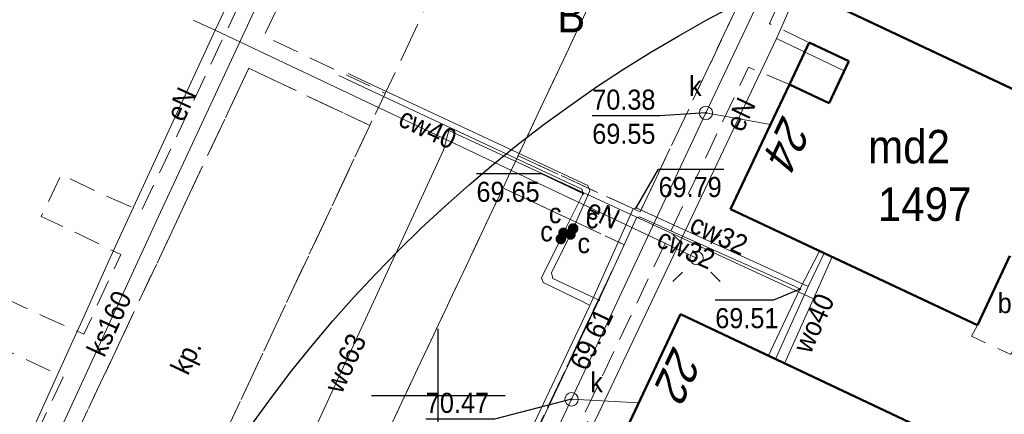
# Model space of a CAD drawing. Header units: feet. Extents: x 6524992 to 6539952, y 6047571 to 6067901.
# Tile 27 of 53: x 6531684 to 6531721, y 6048699 to 6048714. Entities that reach past the tile are written whole.
import ezdxf
from ezdxf.enums import TextEntityAlignment as Align

# ---------------------------------------------------------------- set-up
doc = ezdxf.new("R2010")
doc.units = ezdxf.units.FT
doc.header["$MEASUREMENT"] = 0
for name, pattern in [('1.5_0.5', [2, 1.5, -0.5]), ('mz1.0_0.5', [1.5, 1, -0.5]), ('mz2.0_0.5', [2.5, 2, -0.5])]:
    doc.linetypes.add(name, pattern=pattern)
doc.layers.get('0').update_dxf_attribs({"linetype": 'CONTINUOUS', "lineweight": 18})
for name, color, linetype, transparency in [('210-Oznaczenie użytku', 7, 'CONTINUOUS', 0.5), ('238-Punkt adresowy budynku', 7, 'CONTINUOUS', 0.5), ('312-Budynek (powierzchnia)', 7, 'CONTINUOUS', 0.5), ('312-Numer ewidencyjny budynku', 7, 'CONTINUOUS', 0.5), ('312-Numer ewidencyjny budynku-Atr124', 7, 'CONTINUOUS', 0.5), ('chodnik (powierzchnia)', 7, 'CONTINUOUS', 0.5), ('jezdnia (powierzchnia)', 7, 'CONTINUOUS', 0.5), ('latarnia (punkt)', 7, 'CONTINUOUS', 0.5), ('nawis - blok budynku (powierzchnia)', 7, 'CONTINUOUS', 0.5), ('plac (powierzchnia)', 7, 'CONTINUOUS', 0.5), ('plac (powierzchnia)-Atr17', 7, 'CONTINUOUS', 0.5), ('przewód ciepłowniczy (linia)', 7, 'CONTINUOUS', 0.5), ('przewód ciepłowniczy (linia)-Atr1', 7, 'CONTINUOUS', 0.5), ('przewód elektroenergetyczny (linia)', 7, 'CONTINUOUS', 0.5), ('przewód elektroenergetyczny (linia)-Atr1', 7, 'CONTINUOUS', 0.5), ('przewód kanalizacyjny (linia)', 7, 'CONTINUOUS', 0.5), ('przewód kanalizacyjny (linia)-Atr1', 7, 'CONTINUOUS', 0.5), ('przewód wodociągowy (linia)', 7, 'CONTINUOUS', 0.5), ('przewód wodociągowy (linia)-Atr1', 7, 'CONTINUOUS', 0.5), ('punkt o określonej wysokości (sieć ciepłownicza)', 7, 'CONTINUOUS', 0.5), ('punkt o określonej wysokości (sieć ciepłownicza)-Atr2', 7, 'CONTINUOUS', 0.5), ('punkt o określonej wysokości (sieć ciepłownicza)-Atr3', 7, 'CONTINUOUS', 0.5), ('punkt o określonej wysokości (sieć kanalizacyjna)', 7, 'CONTINUOUS', 0.5), ('punkt o określonej wysokości (sieć kanalizacyjna)-Atr2', 7, 'CONTINUOUS', 0.5), ('punkt o określonej wysokości (sieć kanalizacyjna)-Atr3', 7, 'CONTINUOUS', 0.5), ('studzienka okrągła - przewód kanalizacyjny (punkt)', 7, 'CONTINUOUS', 0.5), ('studzienka okrągła - przewód kanalizacyjny (punkt)-Atr17', 7, 'CONTINUOUS', 0.5), ('Wstawianie ramki sekcyjnej z opisem', 7, 'CONTINUOUS', 0.5), ('zasuwa - siec ciepłownicza (punkt)', 7, 'CONTINUOUS', 0.5), ('zasuwa - siec ciepłownicza (punkt)-Atr17', 7, 'CONTINUOUS', 0.5)]:
    doc.layers.add(name, color=color, linetype=linetype, transparency=transparency)
doc.layers.add('_Robocza', color=1, linetype='CONTINUOUS', lineweight=30, plot=False)
doc.styles.get("Standard").update_dxf_attribs({"font": 'arial.ttf'})

# ---------------------------------------------------------------- blocks, each defined once
blk = doc.blocks.new('US15')
at = {"color": 0, "linetype": 'Continuous', "lineweight": 13}
blk.add_circle((0, 0), 0.25, dxfattribs=at)
blk = doc.blocks.new('PW01')
at = {"linetype": 'Continuous', "lineweight": 13}
h = blk.add_hatch(color=0, dxfattribs=at)
edge = h.paths.add_edge_path()
edge.add_arc((0, 0), 0.045, 0, 360)
blk = doc.blocks.new('SM01')
at = {"color": 0, "linetype": 'Continuous', "lineweight": 13}
for p, q in [((-0.53, 0.531), (-0.883, 0.884)), ((0.531, 0.531), (0.884, 0.884)), ((-0.53, -0.53), (-0.883, -0.883)), ((0.531, -0.53), (0.884, -0.883))]:
    blk.add_line(p, q, dxfattribs=at)
blk.add_circle((0, 0), 0.25, dxfattribs=at)
blk = doc.blocks.new('US25')
at = {"linetype": 'Continuous', "lineweight": 0}
h = blk.add_hatch(color=0, dxfattribs=at)
edge = h.paths.add_edge_path()
edge.add_arc((0, 0), 0.2, 0, 360)
blk = doc.blocks.new('RAMKA500K')
at = {"color": 0}
for p, q in [((100, 197.5), (100, 202.5)), ((97.5, 200), (102.5, 200))]:
    blk.add_line(p, q, dxfattribs=at)

msp = doc.modelspace()

# ---------------------------------------------------------------- linework, layer by layer
at = {"layer": '312-Budynek (powierzchnia)', "color": 7, "linetype": 'Continuous', "lineweight": 50, "flags": 128}
for points in [[(6531724.35, 6048710.09), (6531714.57, 6048714.7)], [(6531714.57, 6048714.7), (6531724.35, 6048710.09)], [(6531714.6, 6048710.92), (6531715.34, 6048712.49)], [(6531712.41, 6048710.13), (6531713.12, 6048711.62)], [(6531713.12, 6048711.62), (6531714.6, 6048710.92)], [(6531710.92, 6048706.97), (6531712.41, 6048710.13)], [(6531720.15, 6048702.63), (6531710.92, 6048706.97)], [(6531721.35, 6048705.22), (6531720.15, 6048702.63)], [(6531706.86, 6048698.38), (6531709.05, 6048703.04)], [(6531709.05, 6048703.04), (6531718.28, 6048698.68)]]:
    msp.add_lwpolyline(points, dxfattribs=at)
at = {"layer": '_Robocza'}
msp.add_circle((6531733.871, 6048670.068), 50, dxfattribs=at)
at = {"layer": 'chodnik (powierzchnia)', "color": 7, "linetype": 'mz1.0_0.5', "lineweight": 18, "flags": 128}
for points in [[(6531705.98, 6048728.16), (6531700.23, 6048730.88), (6531698.03, 6048726.22), (6531696.51, 6048726.93), (6531695.04, 6048727.64), (6531694.31, 6048726.08), (6531695.78, 6048725.39), (6531697.27, 6048724.61), (6531695.89, 6048721.67), (6531694.36, 6048722.36), (6531692.89, 6048723.08), (6531692.15, 6048721.5), (6531693.63, 6048720.81), (6531695.15, 6048720.09), (6531688.9, 6048706.88), (6531687.38, 6048707.55), (6531685.91, 6048708.26), (6531685.17, 6048706.69), (6531686.64, 6048706), (6531688.14, 6048705.27), (6531686.76, 6048702.29), (6531685.22, 6048702.98), (6531683.75, 6048703.67), (6531683.01, 6048702.1), (6531684.48, 6048701.41), (6531685.99, 6048700.69), (6531682.61, 6048693.53), (6531683.86, 6048693.02), (6531684.02, 6048693.33), (6531692.92, 6048712.23), (6531697.44, 6048710.09), (6531698.02, 6048711.29), (6531693.49, 6048713.43), (6531700.4, 6048728.09), (6531704.94, 6048725.96)], [(6531710.97, 6048725.82), (6531709.92, 6048723.63), (6531714.45, 6048721.48), (6531707.54, 6048706.86), (6531702.98, 6048708.96), (6531702.42, 6048707.76), (6531706.95, 6048705.63), (6531699.33, 6048689.47), (6531698.03, 6048686.75), (6531697.89, 6048686.43), (6531699.1, 6048685.85), (6531699.88, 6048687.48), (6531702.45, 6048692.9), (6531703.97, 6048692.23), (6531705.44, 6048691.53), (6531706.17, 6048693.09), (6531704.7, 6048693.78), (6531703.22, 6048694.54), (6531704.62, 6048697.49), (6531706.12, 6048696.81), (6531707.59, 6048696.11), (6531708.33, 6048697.69), (6531706.86, 6048698.38), (6531705.37, 6048699.13), (6531711.59, 6048712.27), (6531713.12, 6048711.62), (6531714.6, 6048710.92), (6531715.34, 6048712.49), (6531713.86, 6048713.19), (6531712.37, 6048713.9), (6531713.79, 6048716.89), (6531715.28, 6048716.21), (6531716.75, 6048715.5), (6531717.5, 6048717.07), (6531716.03, 6048717.76), (6531714.56, 6048718.53), (6531716.72, 6048723.13)]]:
    msp.add_lwpolyline(points, close=True, dxfattribs=at)
at = {"layer": 'jezdnia (powierzchnia)', "color": 7, "linetype": '1.5_0.5', "lineweight": 18, "flags": 128}
msp.add_lwpolyline([(6531688.38, 6048690.87), (6531693.34, 6048688.56), (6531693.52, 6048688.94), (6531694.81, 6048691.64), (6531702.42, 6048707.76), (6531702.98, 6048708.96), (6531709.92, 6048723.63), (6531710.97, 6048725.82), (6531705.98, 6048728.16), (6531704.94, 6048725.96), (6531698.02, 6048711.29), (6531697.44, 6048710.09), (6531689.73, 6048693.67), (6531688.55, 6048691.18)], close=True, dxfattribs=at)
at = {"layer": 'nawis - blok budynku (powierzchnia)', "color": 7, "linetype": 'mz2.0_0.5', "lineweight": 50, "flags": 128}
msp.add_lwpolyline([(6531713.86, 6048713.19), (6531713.12, 6048711.62), (6531714.6, 6048710.92), (6531715.34, 6048712.49)], close=True, dxfattribs=at)
at = {"layer": 'plac (powierzchnia)', "color": 7, "linetype": '1.5_0.5', "lineweight": 18, "flags": 128}
for points in [[(6531709.92, 6048723.63), (6531702.98, 6048708.96), (6531707.54, 6048706.86), (6531714.45, 6048721.48)], [(6531688.55, 6048691.18), (6531689.73, 6048693.67), (6531697.44, 6048710.09), (6531692.92, 6048712.23), (6531684.02, 6048693.33)], [(6531702.42, 6048707.76), (6531694.81, 6048691.64), (6531693.52, 6048688.94), (6531698.03, 6048686.75), (6531706.95, 6048705.63)], [(6531722.79, 6048704.54), (6531721.9, 6048704.96), (6531721.35, 6048705.22), (6531720.15, 6048702.63), (6531719.92, 6048702.22), (6531721.39, 6048701.53)]]:
    msp.add_lwpolyline(points, close=True, dxfattribs=at)
at = {"layer": 'przewód ciepłowniczy (linia)', "color": 212, "linetype": 'Continuous', "lineweight": 18, "flags": 128}
for points in [[(6531695.77, 6048690.7), (6531695.89, 6048690.92), (6531696.63, 6048692.39), (6531696.8, 6048692.43), (6531698.26, 6048691.73), (6531699.66, 6048690.99), (6531699.84, 6048691.04), (6531705.66, 6048703.36), (6531705.41, 6048703.5), (6531703.92, 6048704.23), (6531703.86, 6048704.4), (6531704.58, 6048705.85), (6531704.68, 6048706.08), (6531705.41, 6048707.55), (6531705.36, 6048707.71), (6531697.21, 6048711.52), (6531696.28, 6048711.96)], [(6531696.1, 6048690.84), (6531696.18, 6048691.02), (6531696.7, 6048692.06), (6531696.89, 6048692.13), (6531698.35, 6048691.39), (6531699.76, 6048690.66), (6531699.95, 6048690.74), (6531706, 6048703.57), (6531705.85, 6048703.64), (6531704.28, 6048704.38), (6531704.23, 6048704.58), (6531704.94, 6048706.02), (6531705.04, 6048706.24), (6531705.66, 6048707.65), (6531705.59, 6048707.85), (6531697.56, 6048711.6), (6531696.63, 6048712.03)], [(6531705.66, 6048703.36), (6531707.28, 6048706.98), (6531707.4, 6048707.02), (6531713.63, 6048704.16), (6531713.82, 6048704.08), (6531714.42, 6048705.32)], [(6531706, 6048703.57), (6531707.41, 6048706.64), (6531707.52, 6048706.68), (6531713.34, 6048704.07), (6531713.51, 6048703.98), (6531712.32, 6048701.47)], [(6531713.51, 6048703.98), (6531714.24, 6048705.4)], [(6531713.82, 6048704.08), (6531712.59, 6048701.34)]]:
    msp.add_lwpolyline(points, dxfattribs=at)
at = {"layer": 'przewód elektroenergetyczny (linia)', "color": 1, "linetype": 'Continuous', "lineweight": 18, "flags": 128}
for points in [[(6531682.31, 6048693.2), (6531682.4, 6048693.34), (6531686.35, 6048702.05), (6531686.71, 6048702.83), (6531687.68, 6048705.01), (6531688.02, 6048705.75), (6531691.66, 6048713.65), (6531695.4, 6048721.55), (6531695.69, 6048722.21), (6531696.71, 6048724.47), (6531696.99, 6048725.17), (6531700.28, 6048732.29), (6531709.08, 6048728.23)], [(6531682.4, 6048693.34), (6531699.31, 6048685.56), (6531703.44, 6048693.9), (6531703.82, 6048694.74), (6531704.78, 6048696.79), (6531705.18, 6048697.63), (6531712.64, 6048713.34), (6531712.99, 6048714.12), (6531713.86, 6048716.18), (6531714.34, 6048717.11), (6531716.92, 6048715.85)], [(6531690.84, 6048714.03), (6531691.66, 6048713.65), (6531709.65, 6048705.14)], [(6531712.64, 6048713.34), (6531715.17, 6048712.13)]]:
    msp.add_lwpolyline(points, dxfattribs=at)
at = {"layer": 'przewód kanalizacyjny (linia)', "color": 34, "linetype": 'Continuous', "lineweight": 18, "flags": 128}
for points in [[(6531689.86, 6048691.08), (6531684.06, 6048694.82), (6531686.16, 6048699.33), (6531689.62, 6048706.85), (6531695.09, 6048718.6), (6531699.24, 6048727.36), (6531697.17, 6048728.34)], [(6531687.95, 6048687.48), (6531689.86, 6048691.08), (6531699.28, 6048687.55), (6531701.33, 6048692.08), (6531704.98, 6048699.86), (6531710, 6048710.56), (6531714.51, 6048720.08), (6531716.64, 6048719.07)], [(6531710, 6048710.56), (6531712.41, 6048710.13)], [(6531704.98, 6048699.86), (6531707.49, 6048699.73)]]:
    msp.add_lwpolyline(points, dxfattribs=at)
at = {"layer": 'przewód wodociągowy (linia)', "color": 5, "linetype": 'Continuous', "lineweight": 18, "flags": 128}
for points in [[(6531694.85, 6048690.03), (6531691.83, 6048690.97), (6531691.93, 6048691.25), (6531692.07, 6048691.55), (6531700.19, 6048709.17), (6531700.4, 6048709.9)], [(6531700.4, 6048709.9), (6531714.02, 6048703.62)], [(6531714.72, 6048705.18), (6531714.02, 6048703.62), (6531712.94, 6048701.2)]]:
    msp.add_lwpolyline(points, dxfattribs=at)
at = {"layer": 'punkt o określonej wysokości (sieć ciepłownicza)-Atr2', "color": 7, "flags": 128}
for points in [[(6531707.4, 6048707.02), (6531708.23, 6048708.46), (6531710.671, 6048708.46)], [(6531705.41, 6048707.55), (6531703.87, 6048708.28), (6531701.428, 6048708.28)], [(6531713.51, 6048703.98), (6531712.53, 6048703.56), (6531710.349, 6048703.56)]]:
    msp.add_lwpolyline(points, dxfattribs=at)
at = {"layer": 'punkt o określonej wysokości (sieć kanalizacyjna)-Atr2', "color": 7, "flags": 128}
for points in [[(6531710, 6048710.56), (6531708.28, 6048710.45), (6531705.754, 6048710.45)], [(6531704.98, 6048699.86), (6531702.1, 6048699.12), (6531699.536, 6048699.12)]]:
    msp.add_lwpolyline(points, dxfattribs=at)

# ---------------------------------------------------------------- block references
at = {"layer": 'latarnia (punkt)', "color": 7, "linetype": 'Continuous', "lineweight": 18}
msp.add_blockref('SM01', (6531709.65, 6048705.14), dxfattribs=at)
at = {"layer": 'punkt o określonej wysokości (sieć ciepłownicza)', "color": 212, "linetype": 'Continuous', "lineweight": 13}
for p in [(6531705.41, 6048707.55), (6531707.4, 6048707.02), (6531713.51, 6048703.98), (6531706, 6048703.57)]:
    msp.add_blockref('PW01', p, dxfattribs=at)
at = {"layer": 'punkt o określonej wysokości (sieć kanalizacyjna)', "color": 34, "linetype": 'Continuous', "lineweight": 13}
for p in [(6531710, 6048710.56), (6531704.98, 6048699.86)]:
    msp.add_blockref('PW01', p, dxfattribs=at)
at = {"layer": 'studzienka okrągła - przewód kanalizacyjny (punkt)', "color": 34, "linetype": 'Continuous', "lineweight": 18}
for p in [(6531710, 6048710.56), (6531704.98, 6048699.86)]:
    msp.add_blockref('US15', p, dxfattribs=at)
at = {"layer": 'Wstawianie ramki sekcyjnej z opisem', "color": 7, "linetype": 'Continuous', "lineweight": 13}
msp.add_blockref('RAMKA500K', (6531600, 6048500), dxfattribs=at)
msp.add_blockref('RAMKA500K', (6531600, 6048500), dxfattribs=at)
at = {"layer": 'zasuwa - siec ciepłownicza (punkt)', "color": 7, "linetype": 'Continuous', "lineweight": 13}
for p in [(6531704.68, 6048706.08), (6531704.94, 6048706.02), (6531705.04, 6048706.24), (6531704.58, 6048705.85)]:
    msp.add_blockref('US25', p, dxfattribs=at)

# ---------------------------------------------------------------- texts
at = {"layer": '210-Oznaczenie użytku', "color": 3, "linetype": 'Continuous', "lineweight": 18, "width": 0.9}
msp.add_text('B', height=1.25, dxfattribs=at).set_placement((6531704.44, 6048713.57))
at = {"layer": '238-Punkt adresowy budynku', "color": 7, "linetype": 'Continuous', "lineweight": 25, "oblique": 15, "width": 0.9}
for s, rotation, p in [('24', 244.756, (6531712.51, 6048709.76)), ('22', 244.831, (6531708.43, 6048701.13))]:
    msp.add_text(s, height=1.25, rotation=rotation, dxfattribs=at).set_placement(p, align=Align.CENTER)
at = {"layer": '312-Numer ewidencyjny budynku', "color": 7, "linetype": 'Continuous', "lineweight": 18, "width": 0.9}
msp.add_text('1497', height=1.25, dxfattribs=at).set_placement((6531718.17, 6048707.15), align=Align.MIDDLE_CENTER)
at = {"layer": '312-Numer ewidencyjny budynku-Atr124', "color": 7, "width": 0.9}
msp.add_text('md2', height=1.25, dxfattribs=at).set_placement((6531717.59, 6048709.3), align=Align.MIDDLE_CENTER)
at = {"layer": 'plac (powierzchnia)-Atr17', "color": 7, "width": 0.9}
msp.add_text('bt.', height=0.75, dxfattribs=at).set_placement((6531720.9, 6048703.08))
msp.add_text('kp.', height=0.75, rotation=64.847, dxfattribs=at).set_placement((6531690.65, 6048700.72))
at = {"layer": 'przewód ciepłowniczy (linia)-Atr1', "color": 212, "width": 0.9}
for s, rotation, p in [('cw40', 334.944, (6531698.77, 6048710.79)), ('cw32', 335.846, (6531708.41, 6048706.28))]:
    msp.add_text(s, height=0.75, rotation=rotation, dxfattribs=at).set_placement(p, align=Align.TOP_LEFT)
msp.add_text('cw32', height=0.75, rotation=335.341, dxfattribs=at).set_placement((6531709.33, 6048706.14))
at = {"layer": 'przewód elektroenergetyczny (linia)-Atr1', "color": 1, "width": 0.9}
for rotation, p in [(65.262, (6531690.14, 6048710.34)), (64.599, (6531711.03, 6048709.96)), (334.684, (6531705.61, 6048707.05))]:
    msp.add_text('eN', height=0.75, rotation=rotation, dxfattribs=at).set_placement(p, align=Align.MIDDLE_LEFT)
at = {"layer": 'przewód kanalizacyjny (linia)-Atr1', "color": 34, "width": 0.9}
msp.add_text('ks160', height=0.75, rotation=65.292, dxfattribs=at).set_placement((6531687.18, 6048701.55), align=Align.MIDDLE_LEFT)
at = {"layer": 'przewód wodociągowy (linia)-Atr1', "color": 5, "width": 0.9}
msp.add_text('wo40', height=0.75, rotation=65.949, dxfattribs=at).set_placement((6531713.22, 6048701.83), align=Align.TOP_LEFT)
msp.add_text('wo63', height=0.75, rotation=65.258, dxfattribs=at).set_placement((6531696.05, 6048700.19), align=Align.MIDDLE_LEFT)
at = {"layer": 'punkt o określonej wysokości (sieć ciepłownicza)-Atr2', "color": 212, "width": 0.9}
msp.add_text('69.61', height=0.75, rotation=64.753, dxfattribs=at).set_placement((6531704.88, 6048701.2), align=Align.TOP_LEFT)
at = {"layer": 'punkt o określonej wysokości (sieć ciepłownicza)-Atr3', "color": 212, "width": 0.9}
for s, p in [('69.79', (6531708.23, 6048707.192)), ('69.65', (6531701.428, 6048707.013)), ('69.51', (6531710.349, 6048702.293))]:
    msp.add_text(s, height=0.75, dxfattribs=at).set_placement(p, align=Align.BOTTOM_LEFT)
at = {"layer": 'punkt o określonej wysokości (sieć kanalizacyjna)-Atr2', "color": 34, "width": 0.9}
for s, p in [('70.38', (6531705.754, 6048710.457)), ('70.47', (6531699.536, 6048699.128))]:
    msp.add_text(s, height=0.75, dxfattribs=at).set_placement(p, align=Align.BOTTOM_LEFT)
at = {"layer": 'punkt o określonej wysokości (sieć kanalizacyjna)-Atr3', "color": 34, "width": 0.9}
msp.add_text('69.55', height=0.75, dxfattribs=at).set_placement((6531705.754, 6048709.182), align=Align.BOTTOM_LEFT)
at = {"layer": 'studzienka okrągła - przewód kanalizacyjny (punkt)-Atr17', "color": 34, "width": 0.9}
for p in [(6531709.37, 6048711.19), (6531705.68, 6048700.12)]:
    msp.add_text('k', height=0.75, dxfattribs=at).set_placement(p)
at = {"layer": 'zasuwa - siec ciepłownicza (punkt)-Atr17', "color": 7, "width": 0.9}
for p in [(6531704.13, 6048706.44), (6531705.51, 6048706.25), (6531703.81, 6048705.76), (6531705.2, 6048705.32)]:
    msp.add_text('c', height=0.75, dxfattribs=at).set_placement(p)

doc.saveas('drawing.dxf')
